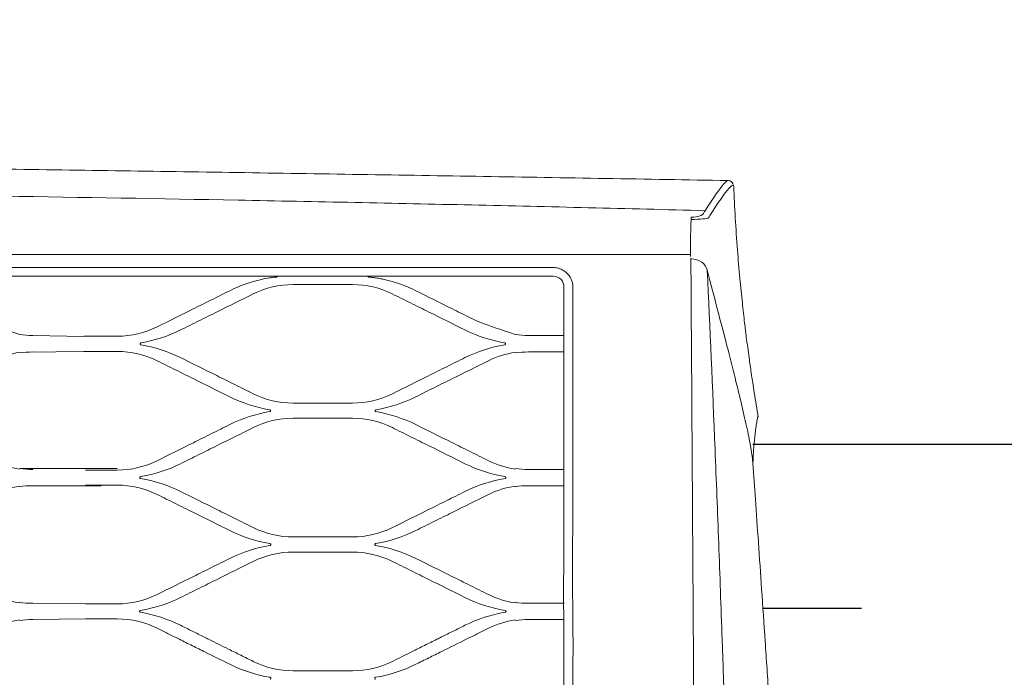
# Model space of a CAD drawing. Header units: millimetres. Extents: x -367720 to -162733, y 309172 to 337444.
# Tile 122 of 256: x -362659 to -362359, y 327127 to 327327. Entities that reach past the tile are written whole.
import ezdxf

# ---------------------------------------------------------------- set-up
doc = ezdxf.new("R2010")
doc.units = ezdxf.units.MM
doc.header["$LTSCALE"] = 10
doc.header["$MEASUREMENT"] = 0
doc.layers.get('0').update_dxf_attribs({"color": 255, "lineweight": 13})
doc.layers.add('LATS_CONTROL_LINE', color=2, linetype='Continuous')
doc.layers.add('LATS_PIPE_REFRIGERANT', color=3, linetype='Continuous')
doc.layers.add('LATS_EQ_IDU', color=7, linetype='Continuous', lineweight=0)
doc.layers.add('VZ1', color=6, linetype='Continuous', lineweight=18)
doc.styles.add('ROMANS', font='ROMANS.shx', dxfattribs={"height": 80})

# ---------------------------------------------------------------- blocks, each defined once
blk = doc.blocks.new('LATS_IDU_WALL_MOUNTED_SV')
at = {"color": 0}
for p, q in [((575.75, 258.29), (575.78, 258.29)), ((-564.37, 235.79), (564.37, 235.79)), ((564.37, 235.21), (564.37, 235.79)), ((522.6, 229.2), (-522.6, 228.8)), ((443.56, 226.64), (461.56, 226.64)), ((364.39, 211.12), (379.86, 210.87)), ((390.06, 210.92), (380.36, 210.92)), ((515.06, 211.12), (525.99, 211.12)), ((362.39, 206.03), (380.36, 206.29)), ((380.36, 206.29), (390.06, 206.29)), ((515.06, 206.11), (525.99, 206.11)), ((461.56, 190.56), (443.56, 190.56)), ((443.56, 185.95), (461.56, 185.95)), ((360.39, 170.68), (390.06, 170.68)), ((390.06, 170.2), (380.36, 170.2)), ((515.06, 170.38), (525.99, 170.38)), ((364.39, 165.43), (385.21, 165.43)), ((380.36, 165.61), (390.06, 165.61)), ((515.06, 165.43), (525.99, 165.43)), ((461.56, 149.84), (443.56, 149.84)), ((443.56, 145.26), (461.56, 145.26)), ((364.39, 129.66), (385.21, 129.48)), ((390.06, 129.48), (380.36, 129.48)), ((515.06, 129.66), (525.99, 129.66)), ((364.39, 124.74), (380.36, 124.91)), ((380.36, 124.91), (390.06, 124.91)), ((515.06, 124.74), (525.99, 124.74)), ((461.56, 109.13), (443.56, 109.13))]:
    blk.add_line(p, q, dxfattribs=at)
blk.add_ellipse((564.6, 245.64), major_axis=(0, 1.5), ratio=0.001219, start_param=0.273685, end_param=0.98339, dxfattribs=at)
for points, knots in [([(575.7, 258.28), (550.94, 258.7), (501.2, 259.53), (426.75, 260.72), (352.7, 261.82), (279.64, 262.8), (207.59, 263.67), (136.51, 264.37), (67.42, 264.83), (22.01, 264.93), (0, 264.94)], [0, 0, 0, 0, 0.129019, 0.259249, 0.387951, 0.514907, 0.640002, 0.763398, 0.885303, 1, 1, 1, 1]), ([(568.8, 249.09), (571.38, 253.17), (573.31, 255.91), (575.06, 257.89), (575.46, 258.23), (575.71, 258.28)], [0, 0, 0, 0, 0.691892, 0.691892, 1, 1, 1, 1]), ([(577.37, 257.11), (577.37, 257.11), (577.34, 257.26), (577.11, 257.69), (576.43, 258.2), (575.99, 258.26), (575.77, 258.25)], [0, 0, 0, 0, 0.006966, 0.361923, 0.701237, 1, 1, 1, 1]), ([(0, 256.29), (94.88, 256.29), (189.76, 255.7), (332, 253.93), (379.4, 253.19), (450.46, 251.85), (474.14, 251.37), (509.65, 250.57), (521.49, 250.3), (545.15, 249.72), (556.99, 249.44), (568.8, 249.09)], [0, 0, 0, 0, 0.5, 0.5, 0.75, 0.75, 0.875, 0.875, 0.9375, 0.9375, 1, 1, 1, 1]), ([(577.5, 256.47), (577.48, 256.71), (577.41, 256.83), (577.03, 256.84), (576.6, 256.5), (574.78, 254.45), (572.85, 251.71), (570.27, 247.67)], [0, 0, 0, 0, 0.16353, 0.16353, 0.442353, 0.442353, 1, 1, 1, 1]), ([(584.99, 186.27), (584.56, 188.76), (583.82, 193.27), (582.9, 199.3), (582.24, 203.88), (581.75, 207.52), (581.29, 211.03), (580.74, 215.56), (580.07, 221.46), (579.33, 228.86), (578.59, 237.5), (577.95, 246.82), (577.64, 253.26), (577.51, 256.42)], [0, 0, 0, 0, 0.10773, 0.194511, 0.26002, 0.304889, 0.351802, 0.4112, 0.498886, 0.604273, 0.726948, 0.866225, 1, 1, 1, 1]), ([(568.81, 249.08), (568.81, 249.08), (568.8, 249.07), (568.8, 249.07), (568.79, 249.07), (568.79, 249.07)], [0, 0, 0, 0, 0.614625, 0.614625, 1, 1, 1, 1]), ([(568.8, 249.09), (568.8, 249.08), (568.8, 249.08), (568.81, 249.08), (568.81, 249.08), (568.81, 249.08)], [0, 0, 0, 0, 0.381968, 0.381968, 1, 1, 1, 1]), ([(564.37, 237.62), (564.35, 239.03), (564.36, 240.43), (564.43, 243.26), (564.49, 244.68), (564.58, 246.22), (564.59, 246.34), (564.6, 246.47)], [0, 0, 0, 0, 0.472513, 0.472513, 0.95747, 0.95747, 1, 1, 1, 1]), ([(564.6, 247.08), (565.67, 247.08), (566.58, 247.28), (567.77, 247.73), (568.12, 247.99), (568.28, 248.26)], [0, 0, 0, 0, 0.5, 0.5, 1, 1, 1, 1]), ([(569.75, 246.85), (569.53, 246.75), (568.99, 246.66), (567.23, 246.5), (565.96, 246.45), (564.6, 246.47)], [0, 0, 0, 0, 0.5, 0.5, 1, 1, 1, 1]), ([(564.37, 235.79), (564.36, 236.05), (564.36, 236.32), (564.36, 236.93), (564.36, 237.28), (564.37, 237.62)], [0, 0, 0, 0, 0.431737, 0.431737, 1, 1, 1, 1]), ([(569.43, 231), (569.19, 231.89), (568.72, 232.77), (566.95, 234.06), (565.72, 234.4), (564.49, 234.43)], [0, 0, 0, 0, 0.5, 0.5, 1, 1, 1, 1]), ([(564.49, 234.43), (564.6, 217.26), (564.77, 189.89), (564.99, 156.17), (565.12, 136.41), (565.19, 125.6), (565.23, 119.75), (565.23, 118.92)], [0, 0, 0, 0, 0.486926, 0.733246, 0.856406, 0.979567, 1, 1, 1, 1]), ([(522.01, 231.8), (509.61, 231.8), (497.22, 231.8), (460.04, 231.8), (435.26, 231.8), (385.68, 231.8), (360.9, 231.8), (236.97, 231.8), (137.82, 231.8), (-10.9, 231.8), (-60.47, 231.8), (-178.27, 231.8), (-246.5, 231.8), (-348.85, 231.8), (-382.96, 231.8), (-425.61, 231.8), (-434.13, 231.8), (-444.8, 231.8), (-446.93, 231.8), (-453.32, 231.8), (-457.59, 231.8), (-463.98, 231.8), (-466.12, 231.8), (-470.38, 231.8), (-472.51, 231.8), (-483.17, 231.8), (-491.7, 231.8), (-503.43, 231.8), (-506.63, 231.8), (-510.5, 231.8), (-511.17, 231.8), (-511.84, 231.8)], [0, 0, 0, 0, 0.035962, 0.035962, 0.107886, 0.107886, 0.17981, 0.17981, 0.467507, 0.467507, 0.611355, 0.611355, 0.809344, 0.809344, 0.908338, 0.908338, 0.933087, 0.933087, 0.939274, 0.939274, 0.951648, 0.951648, 0.957835, 0.957835, 0.964022, 0.964022, 0.988771, 0.988771, 0.998052, 0.998052, 1, 1, 1, 1]), ([(522.6, 231.8), (522.88, 231.79), (523.44, 231.77), (524.26, 231.58), (525.17, 231.24), (526.13, 230.71), (526.7, 230.17), (526.99, 229.89)], [0, 0, 0, 0, 0.16404, 0.329399, 0.500384, 0.74757, 1, 1, 1, 1]), ([(583.35, 172.1), (583.26, 173.37), (583.04, 174.99), (582.42, 178.63), (582.04, 180.55), (581.12, 184.87), (580.58, 187.26), (578.75, 195.05), (577.23, 201.11), (573.65, 214.95), (571.63, 222.64), (569.43, 231)], [0, 0, 0, 0, 0.165421, 0.165421, 0.304517, 0.304517, 0.443614, 0.443614, 0.721807, 0.721807, 1, 1, 1, 1]), ([(578.06, 3.46), (577.76, 12.21), (577.3, 25.91), (576.69, 44.57), (576.18, 59.43), (575.59, 74.28), (575.03, 89.13), (574.59, 101.47), (574.25, 111.31), (573.9, 121.12), (573.47, 133.33), (572.77, 152.72), (571.48, 186.01), (570.27, 213.46), (569.43, 231)], [0, 0, 0, 0, 0.112351, 0.175925, 0.2395, 0.303075, 0.366649, 0.430224, 0.462011, 0.493799, 0.557373, 0.620948, 0.748097, 1, 1, 1, 1]), ([(438.83, 228.94), (438.69, 228.94), (438.45, 228.92), (438.04, 228.87), (437.83, 228.85), (437.21, 228.78), (436.8, 228.72), (435.56, 228.53), (434.73, 228.38), (433.92, 228.19)], [0, 0, 0, 0, 0.125, 0.125, 0.25, 0.25, 0.5, 0.5, 1, 1, 1, 1]), ([(471.2, 228.19), (470.88, 228.27), (470.55, 228.34), (469.68, 228.51), (469.13, 228.6), (468.23, 228.73), (467.88, 228.78), (467.32, 228.85), (467.11, 228.87), (466.8, 228.9), (466.68, 228.91), (466.51, 228.93), (466.45, 228.93), (466.37, 228.94), (466.34, 228.94), (466.3, 228.94), (466.29, 228.94), (466.29, 228.94)], [0, 0, 0, 0, 0.198955, 0.198955, 0.529542, 0.529542, 0.742902, 0.742902, 0.867242, 0.867242, 0.936308, 0.936308, 0.973666, 0.973666, 0.993582, 0.993582, 1, 1, 1, 1]), ([(525.88, 225.88), (525.9, 226.69), (525.61, 227.5), (524.44, 228.77), (523.53, 229.21), (522.6, 229.2)], [0, 0, 0, 0, 0.5, 0.5, 1, 1, 1, 1]), ([(526.99, 229.89), (527.24, 229.6), (527.73, 229.02), (528.23, 228.02), (528.55, 226.94), (528.58, 226.18), (528.6, 225.8)], [0, 0, 0, 0, 0.247212, 0.491151, 0.739616, 1, 1, 1, 1]), ([(360.39, 211.42), (350.39, 214.7), (348.53, 215.62), (344.82, 217.46), (342.97, 218.39), (337.46, 221.13), (333.81, 222.94), (330.17, 224.75)], [0, 0, 0, 0, 0.251815, 0.251815, 0.50363, 0.50363, 1, 1, 1, 1]), ([(424.28, 224.75), (422.43, 223.83), (420.58, 222.91), (416.88, 221.07), (415.03, 220.15), (409.52, 217.41), (405.86, 215.59), (402.2, 213.77)], [0, 0, 0, 0, 0.251815, 0.251815, 0.50363, 0.50363, 1, 1, 1, 1]), ([(511.06, 211.42), (501.06, 214.7), (499.2, 215.62), (495.49, 217.46), (493.63, 218.39), (488.13, 221.13), (484.48, 222.94), (480.84, 224.75)], [0, 0, 0, 0, 0.251815, 0.251815, 0.50363, 0.50363, 1, 1, 1, 1]), ([(525.81, 119.04), (525.77, 137.74), (525.83, 156.18), (525.87, 191.93), (525.89, 209.28), (525.88, 225.8)], [0, 0, 0, 0, 0.5, 0.5, 1, 1, 1, 1]), ([(409.33, 212.82), (411.19, 213.74), (413.05, 214.66), (416.76, 216.51), (418.62, 217.43), (424.13, 220.16), (427.77, 221.98), (431.42, 223.79)], [0, 0, 0, 0, 0.251892, 0.251892, 0.503784, 0.503784, 1, 1, 1, 1]), ([(473.7, 223.79), (475.55, 222.87), (477.4, 221.95), (481.1, 220.11), (482.96, 219.19), (488.46, 216.45), (492.12, 214.64), (495.78, 212.82)], [0, 0, 0, 0, 0.251892, 0.251892, 0.503784, 0.503784, 1, 1, 1, 1]), ([(380.36, 210.92), (380.31, 210.92), (380.26, 210.92), (380.16, 210.91), (380.12, 210.91), (380.04, 210.91), (380, 210.9), (379.94, 210.89), (379.91, 210.89), (379.87, 210.88), (379.86, 210.87), (379.86, 210.87)], [0, 0, 0, 0, 0.176741, 0.176741, 0.352787, 0.352787, 0.538624, 0.538624, 0.750507, 0.750507, 1, 1, 1, 1]), ([(397.2, 208.32), (397.17, 208.33), (397.14, 208.34), (397.09, 208.36), (397.07, 208.38), (397.03, 208.42), (397.01, 208.44), (397, 208.49), (396.99, 208.51), (396.99, 208.56), (396.99, 208.59), (397, 208.65), (397.02, 208.68), (397.05, 208.74), (397.08, 208.77), (397.15, 208.83), (397.19, 208.86), (397.27, 208.9), (397.31, 208.91), (397.34, 208.91)], [0, 0, 0, 0, 0.094728, 0.094728, 0.190135, 0.190135, 0.278067, 0.278067, 0.36478, 0.36478, 0.461281, 0.461281, 0.576239, 0.576239, 0.715795, 0.715795, 0.878788, 0.878788, 1, 1, 1, 1]), ([(507.77, 208.91), (507.82, 208.9), (507.87, 208.89), (507.96, 208.84), (507.99, 208.81), (508.06, 208.74), (508.09, 208.7), (508.12, 208.63), (508.13, 208.59), (508.13, 208.53), (508.12, 208.5), (508.11, 208.45), (508.09, 208.42), (508.05, 208.38), (508.03, 208.37), (507.99, 208.34), (507.96, 208.33), (507.93, 208.32), (507.92, 208.32), (507.92, 208.32)], [0, 0, 0, 0, 0.163856, 0.163856, 0.318064, 0.318064, 0.488871, 0.488871, 0.608868, 0.608868, 0.707675, 0.707675, 0.807304, 0.807304, 0.895012, 0.895012, 0.981644, 0.981644, 1, 1, 1, 1]), ([(379.86, 206.34), (379.86, 206.34), (379.87, 206.33), (379.91, 206.32), (379.94, 206.31), (380.02, 206.31), (380.07, 206.3), (380.17, 206.3), (380.22, 206.3), (380.31, 206.29), (380.33, 206.29), (380.36, 206.29)], [0, 0, 0, 0, 0.233302, 0.233302, 0.46706, 0.46706, 0.692986, 0.692986, 0.904432, 0.904432, 1, 1, 1, 1]), ([(431.41, 193.41), (429.55, 194.33), (427.7, 195.25), (423.99, 197.1), (422.14, 198.02), (416.63, 200.76), (412.98, 202.57), (409.33, 204.39)], [0, 0, 0, 0, 0.251536, 0.251536, 0.503072, 0.503072, 1, 1, 1, 1]), ([(495.78, 204.39), (493.94, 203.47), (492.09, 202.55), (488.39, 200.71), (486.54, 199.79), (481.03, 197.05), (477.37, 195.23), (473.71, 193.41)], [0, 0, 0, 0, 0.251536, 0.251536, 0.503072, 0.503072, 1, 1, 1, 1]), ([(402.2, 203.44), (404.05, 202.53), (405.9, 201.61), (409.6, 199.77), (411.45, 198.85), (416.96, 196.11), (420.62, 194.29), (424.29, 192.47)], [0, 0, 0, 0, 0.251588, 0.251588, 0.503177, 0.503177, 1, 1, 1, 1]), ([(480.83, 192.47), (482.68, 193.4), (484.54, 194.32), (488.25, 196.16), (490.1, 197.08), (495.61, 199.82), (499.26, 201.63), (502.91, 203.44)], [0, 0, 0, 0, 0.251588, 0.251588, 0.503177, 0.503177, 1, 1, 1, 1]), ([(436.34, 188.56), (436.39, 188.55), (436.43, 188.53), (436.52, 188.48), (436.56, 188.46), (436.62, 188.39), (436.64, 188.35), (436.67, 188.27), (436.68, 188.24), (436.68, 188.17), (436.67, 188.14), (436.65, 188.08), (436.63, 188.06), (436.59, 188.02), (436.57, 188.01), (436.51, 187.98), (436.49, 187.97), (436.46, 187.97)], [0, 0, 0, 0, 0.167117, 0.167117, 0.32198, 0.32198, 0.485137, 0.485137, 0.599061, 0.599061, 0.714178, 0.714178, 0.812369, 0.812369, 0.902245, 0.902245, 1, 1, 1, 1]), ([(468.66, 187.97), (468.63, 187.97), (468.6, 187.98), (468.54, 188.01), (468.52, 188.03), (468.48, 188.07), (468.46, 188.1), (468.44, 188.15), (468.44, 188.17), (468.44, 188.22), (468.44, 188.25), (468.46, 188.31), (468.47, 188.34), (468.51, 188.4), (468.53, 188.43), (468.6, 188.49), (468.64, 188.51), (468.71, 188.54), (468.75, 188.55), (468.78, 188.56)], [0, 0, 0, 0, 0.102723, 0.102723, 0.206233, 0.206233, 0.300391, 0.300391, 0.39067, 0.39067, 0.488023, 0.488023, 0.600789, 0.600789, 0.734689, 0.734689, 0.889492, 0.889492, 1, 1, 1, 1]), ([(424.29, 184.03), (422.44, 183.11), (420.59, 182.19), (416.9, 180.35), (415.05, 179.43), (409.54, 176.69), (405.88, 174.87), (402.21, 173.05)], [0, 0, 0, 0, 0.251275, 0.251275, 0.502551, 0.502551, 1, 1, 1, 1]), ([(409.33, 172.13), (411.18, 173.05), (413.03, 173.97), (416.73, 175.81), (418.58, 176.73), (424.09, 179.47), (427.75, 181.28), (431.41, 183.1)], [0, 0, 0, 0, 0.251311, 0.251311, 0.502622, 0.502622, 1, 1, 1, 1]), ([(473.71, 183.1), (475.56, 182.18), (477.4, 181.26), (481.1, 179.43), (482.95, 178.51), (488.46, 175.77), (492.12, 173.95), (495.79, 172.13)], [0, 0, 0, 0, 0.251311, 0.251311, 0.502622, 0.502622, 1, 1, 1, 1]), ([(502.91, 173.05), (501.05, 173.97), (499.2, 174.89), (495.5, 176.73), (493.65, 177.65), (488.14, 180.39), (484.48, 182.21), (480.83, 184.03)], [0, 0, 0, 0, 0.251275, 0.251275, 0.50255, 0.50255, 1, 1, 1, 1]), ([(595, 0), (594.5, 7.38), (593.53, 21.86), (592.1, 43.08), (590.74, 63.33), (589.46, 82.6), (588.23, 100.76), (587.09, 117.73), (586.03, 133.43), (585.04, 147.82), (584.16, 160.59), (583.6, 168.57), (583.34, 172.19)], [0, 0, 0, 0, 0.128318, 0.251968, 0.370447, 0.482934, 0.588891, 0.687557, 0.778576, 0.861827, 0.937379, 1, 1, 1, 1]), ([(397.13, 167.61), (397.1, 167.62), (397.07, 167.63), (397.01, 167.66), (396.98, 167.68), (396.94, 167.73), (396.92, 167.75), (396.9, 167.8), (396.9, 167.83), (396.9, 167.89), (396.9, 167.91), (396.92, 167.97), (396.93, 168), (396.97, 168.06), (397, 168.09), (397.06, 168.14), (397.1, 168.16), (397.17, 168.19), (397.2, 168.2), (397.23, 168.2)], [0, 0, 0, 0, 0.110412, 0.110412, 0.221698, 0.221698, 0.321855, 0.321855, 0.415537, 0.415537, 0.513604, 0.513604, 0.624291, 0.624291, 0.7532, 0.7532, 0.901051, 0.901051, 1, 1, 1, 1]), ([(507.89, 168.2), (507.94, 168.2), (507.99, 168.18), (508.07, 168.13), (508.11, 168.1), (508.17, 168.03), (508.19, 167.99), (508.21, 167.92), (508.22, 167.89), (508.22, 167.82), (508.21, 167.79), (508.18, 167.74), (508.17, 167.71), (508.13, 167.67), (508.1, 167.66), (508.05, 167.63), (508.02, 167.62), (507.98, 167.61)], [0, 0, 0, 0, 0.169809, 0.169809, 0.324297, 0.324297, 0.479853, 0.479853, 0.589267, 0.589267, 0.699536, 0.699536, 0.797135, 0.797135, 0.890643, 0.890643, 1, 1, 1, 1]), ([(528.6, 170.14), (528.6, 168), (528.59, 164.03), (528.57, 158.49), (528.55, 152.98), (528.52, 147.22), (528.47, 140.89), (528.46, 134.53), (528.55, 130.27), (528.6, 128.14)], [0, 0, 0, 0, 0.155063, 0.288403, 0.400018, 0.55008, 0.700144, 0.850061, 1, 1, 1, 1]), ([(402.21, 162.75), (404.06, 161.84), (405.9, 160.92), (409.6, 159.08), (411.44, 158.17), (416.96, 155.43), (420.62, 153.61), (424.29, 151.78)], [0, 0, 0, 0, 0.251053, 0.251053, 0.502107, 0.502107, 1, 1, 1, 1]), ([(431.4, 152.69), (429.55, 153.61), (427.7, 154.53), (424.01, 156.37), (422.16, 157.29), (416.65, 160.03), (412.99, 161.85), (409.32, 163.67)], [0, 0, 0, 0, 0.25103, 0.25103, 0.502059, 0.502059, 1, 1, 1, 1]), ([(495.79, 163.67), (493.95, 162.75), (492.1, 161.83), (488.41, 160), (486.56, 159.08), (481.05, 156.34), (477.38, 154.52), (473.71, 152.69)], [0, 0, 0, 0, 0.25103, 0.25103, 0.502059, 0.502059, 1, 1, 1, 1]), ([(480.82, 151.78), (482.67, 152.7), (484.52, 153.62), (488.22, 155.46), (490.07, 156.38), (495.58, 159.12), (499.24, 160.93), (502.9, 162.75)], [0, 0, 0, 0, 0.251053, 0.251053, 0.502107, 0.502107, 1, 1, 1, 1]), ([(436.43, 147.85), (436.48, 147.84), (436.53, 147.82), (436.61, 147.77), (436.65, 147.74), (436.7, 147.68), (436.72, 147.64), (436.74, 147.57), (436.75, 147.54), (436.74, 147.47), (436.74, 147.44), (436.71, 147.39), (436.69, 147.36), (436.65, 147.32), (436.63, 147.31), (436.58, 147.28), (436.55, 147.27), (436.51, 147.26), (436.51, 147.26), (436.5, 147.26)], [0, 0, 0, 0, 0.172025, 0.172025, 0.325192, 0.325192, 0.473261, 0.473261, 0.579384, 0.579384, 0.686087, 0.686087, 0.783854, 0.783854, 0.881124, 0.881124, 0.986662, 0.986662, 1, 1, 1, 1]), ([(468.61, 147.26), (468.58, 147.27), (468.54, 147.28), (468.48, 147.31), (468.45, 147.33), (468.41, 147.38), (468.39, 147.41), (468.37, 147.46), (468.37, 147.49), (468.37, 147.55), (468.37, 147.58), (468.39, 147.63), (468.41, 147.66), (468.45, 147.72), (468.47, 147.75), (468.53, 147.79), (468.57, 147.81), (468.64, 147.84), (468.66, 147.85), (468.69, 147.85)], [0, 0, 0, 0, 0.11771, 0.11771, 0.236356, 0.236356, 0.342358, 0.342358, 0.439374, 0.439374, 0.538077, 0.538077, 0.646779, 0.646779, 0.77119, 0.77119, 0.912964, 0.912964, 1, 1, 1, 1]), ([(424.29, 143.31), (422.45, 142.4), (420.6, 141.48), (416.91, 139.64), (415.07, 138.73), (409.56, 135.99), (405.89, 134.16), (402.21, 132.34)], [0, 0, 0, 0, 0.250795, 0.250795, 0.50159, 0.50159, 1, 1, 1, 1]), ([(409.32, 131.43), (411.17, 132.35), (413.02, 133.27), (416.71, 135.11), (418.56, 136.02), (424.07, 138.76), (427.74, 140.59), (431.4, 142.41)], [0, 0, 0, 0, 0.25081, 0.25081, 0.50162, 0.50162, 1, 1, 1, 1]), ([(473.71, 142.41), (475.56, 141.49), (477.4, 140.57), (481.09, 138.74), (482.94, 137.82), (488.45, 135.08), (492.12, 133.26), (495.79, 131.43)], [0, 0, 0, 0, 0.25081, 0.25081, 0.50162, 0.50162, 1, 1, 1, 1]), ([(502.9, 132.34), (501.05, 133.25), (499.21, 134.17), (495.51, 136.01), (493.67, 136.93), (488.15, 139.67), (484.49, 141.49), (480.82, 143.31)], [0, 0, 0, 0, 0.250795, 0.250795, 0.50159, 0.50159, 1, 1, 1, 1]), ([(397.1, 126.91), (397.06, 126.91), (397.03, 126.92), (396.96, 126.96), (396.93, 126.98), (396.89, 127.03), (396.87, 127.06), (396.85, 127.12), (396.85, 127.15), (396.85, 127.21), (396.85, 127.24), (396.87, 127.3), (396.89, 127.32), (396.93, 127.38), (396.95, 127.4), (397.01, 127.45), (397.05, 127.47), (397.11, 127.49), (397.13, 127.49), (397.15, 127.5)], [0, 0, 0, 0, 0.124544, 0.124544, 0.250053, 0.250053, 0.361819, 0.361819, 0.462207, 0.462207, 0.561539, 0.561539, 0.668349, 0.668349, 0.788627, 0.788627, 0.924939, 0.924939, 1, 1, 1, 1]), ([(507.96, 127.5), (508.01, 127.49), (508.06, 127.47), (508.14, 127.42), (508.18, 127.39), (508.23, 127.32), (508.25, 127.28), (508.27, 127.21), (508.27, 127.18), (508.26, 127.11), (508.25, 127.08), (508.22, 127.03), (508.2, 127.01), (508.16, 126.97), (508.14, 126.95), (508.08, 126.92), (508.05, 126.91), (508.02, 126.91)], [0, 0, 0, 0, 0.173677, 0.173677, 0.324505, 0.324505, 0.465131, 0.465131, 0.585674, 0.585674, 0.689719, 0.689719, 0.788048, 0.788048, 0.890386, 0.890386, 1, 1, 1, 1]), ([(528.6, 128.14), (528.6, 126), (528.61, 122.93), (528.63, 119.85), (528.64, 118.92)], [0, 0, 0, 0, 0.698574, 1, 1, 1, 1]), ([(416.43, 119.42), (415.84, 119.72), (415.24, 120.01), (414.06, 120.6), (413.46, 120.9), (411.69, 121.78), (410.5, 122.37), (409.32, 122.96)], [0, 0, 0, 0, 0.25026, 0.25026, 0.50052, 0.50052, 1, 1, 1, 1]), ([(495.79, 122.96), (495.2, 122.66), (494.61, 122.37), (493.42, 121.78), (492.83, 121.48), (491.05, 120.6), (489.87, 120.01), (488.69, 119.42)], [0, 0, 0, 0, 0.25026, 0.25026, 0.50052, 0.50052, 1, 1, 1, 1]), ([(402.22, 122.06), (402.74, 121.8), (403.27, 121.53), (404.32, 121.01), (404.85, 120.75), (406.43, 119.96), (407.48, 119.44), (408.54, 118.92)], [0, 0, 0, 0, 0.250254, 0.250254, 0.500509, 0.500509, 1, 1, 1, 1]), ([(496.58, 118.92), (497.11, 119.18), (497.63, 119.44), (498.69, 119.96), (499.21, 120.23), (500.79, 121.01), (501.85, 121.53), (502.9, 122.06)], [0, 0, 0, 0, 0.250254, 0.250254, 0.500509, 0.500509, 1, 1, 1, 1]), ([(408.97, 118.7), (410.28, 118.05), (411.6, 117.39), (414.23, 116.09), (415.54, 115.43), (419.34, 113.55), (421.82, 112.32), (424.3, 111.09)], [0, 0, 0, 0, 0.257386, 0.257386, 0.514773, 0.514773, 1, 1, 1, 1]), ([(431.4, 111.98), (430.15, 112.6), (428.9, 113.22), (426.4, 114.47), (425.15, 115.09), (421.9, 116.71), (419.89, 117.7), (417.88, 118.7)], [0, 0, 0, 0, 0.277199, 0.277199, 0.554398, 0.554398, 1, 1, 1, 1]), ([(487.23, 118.7), (485.98, 118.08), (484.74, 117.46), (482.24, 116.22), (480.99, 115.6), (477.73, 113.98), (475.72, 112.98), (473.72, 111.98)], [0, 0, 0, 0, 0.277199, 0.277199, 0.554398, 0.554398, 1, 1, 1, 1]), ([(480.82, 111.09), (482.14, 111.74), (483.45, 112.39), (486.08, 113.7), (487.4, 114.35), (491.19, 116.24), (493.67, 117.47), (496.15, 118.7)], [0, 0, 0, 0, 0.257386, 0.257386, 0.514773, 0.514773, 1, 1, 1, 1]), ([(525.86, 55), (525.79, 65.72), (525.83, 76.42), (525.81, 97.78), (525.83, 108.44), (525.81, 119.04)], [0, 0, 0, 0, 0.5, 0.5, 1, 1, 1, 1]), ([(528.64, 118.92), (528.64, 117.79), (528.65, 114.7), (528.62, 111.61), (528.6, 109.64)], [0, 0, 0, 0, 0.366145, 1, 1, 1, 1]), ([(565.23, 118.92), (565.24, 117.25), (565.27, 113.06), (565.33, 103.83), (565.41, 91.22), (565.51, 76.04), (565.59, 63.96), (565.63, 56.95), (565.65, 55)], [0, 0, 0, 0, 0.079209, 0.197752, 0.434839, 0.671927, 0.909014, 1, 1, 1, 1]), ([(528.6, 109.64), (528.58, 106.25), (528.54, 97.96), (528.58, 89.64), (528.6, 84.72)], [0, 0, 0, 0, 0.408948, 1, 1, 1, 1]), ([(436.48, 107.14), (436.53, 107.13), (436.58, 107.12), (436.66, 107.07), (436.7, 107.04), (436.74, 106.97), (436.76, 106.93), (436.78, 106.86), (436.78, 106.83), (436.77, 106.76), (436.76, 106.74), (436.74, 106.68), (436.72, 106.66), (436.67, 106.62), (436.65, 106.6), (436.59, 106.57), (436.55, 106.56), (436.52, 106.55)], [0, 0, 0, 0, 0.174766, 0.174766, 0.323012, 0.323012, 0.457614, 0.457614, 0.573123, 0.573123, 0.675633, 0.675633, 0.775455, 0.775455, 0.88119, 0.88119, 1, 1, 1, 1]), ([(468.6, 106.55), (468.56, 106.56), (468.52, 106.57), (468.45, 106.61), (468.42, 106.63), (468.38, 106.69), (468.36, 106.72), (468.34, 106.78), (468.34, 106.81), (468.34, 106.87), (468.34, 106.9), (468.36, 106.95), (468.38, 106.98), (468.42, 107.03), (468.44, 107.06), (468.5, 107.1), (468.54, 107.12), (468.59, 107.14), (468.61, 107.14), (468.63, 107.14)], [0, 0, 0, 0, 0.129801, 0.129801, 0.26056, 0.26056, 0.377087, 0.377087, 0.48039, 0.48039, 0.580312, 0.580312, 0.685639, 0.685639, 0.802697, 0.802697, 0.934791, 0.934791, 1, 1, 1, 1])]:
    blk.add_open_spline(points, degree=3, knots=knots, dxfattribs=at)
for points, degree in [([(568.28, 248.26), (568.45, 248.53), (568.61, 248.79), (568.79, 249.07)], 3), ([(570.27, 247.67), (570.1, 247.39), (569.93, 247.13), (569.75, 246.85)], 3), ([(564.48, 234.66), (564.49, 234.65), (564.49, 234.58), (564.49, 234.43)], 3), ([(522.01, 231.8), (522.21, 231.8), (522.4, 231.8), (522.6, 231.8)], 3), ([(433.92, 228.19), (430.54, 227.42), (427.32, 226.26), (424.28, 224.75)], 3), ([(480.84, 224.75), (477.8, 226.26), (474.55, 227.43), (471.2, 228.19)], 3), ([(431.42, 223.79), (435.11, 225.62), (439.3, 226.64), (443.56, 226.64)], 3), ([(461.56, 226.64), (465.81, 226.64), (470, 225.62), (473.7, 223.79)], 3), ([(528.6, 225.8), (528.6, 216.85), (528.6, 207.66), (528.6, 198.26)], 3), ([(402.2, 213.77), (398.5, 211.93), (394.3, 210.92), (390.06, 210.92)], 3), ([(397.34, 208.91), (401.54, 209.63), (405.59, 210.96), (409.33, 212.82)], 3), ([(495.78, 212.82), (499.52, 210.96), (503.58, 209.63), (507.77, 208.91)], 3), ([(364.39, 211.12), (363.05, 211.12), (361.71, 211.22), (360.39, 211.42)], 3), ([(515.06, 211.12), (513.72, 211.12), (512.38, 211.22), (511.06, 211.42)], 3), ([(409.33, 204.39), (405.54, 206.27), (401.43, 207.61), (397.2, 208.32)], 3), ([(507.92, 208.32), (503.68, 207.61), (499.57, 206.27), (495.78, 204.39)], 3), ([(352.24, 203.44), (354.78, 204.71), (357.53, 205.58), (360.39, 206)], 3), ([(360.39, 205.81), (361.71, 206.01), (363.04, 206.11), (364.39, 206.11)], 3), ([(390.06, 206.29), (394.3, 206.29), (398.49, 205.29), (402.2, 203.44)], 3), ([(502.91, 203.44), (505.45, 204.71), (508.2, 205.58), (511.06, 206)], 3), ([(511.06, 205.81), (512.38, 206.01), (513.71, 206.11), (515.06, 206.11)], 3), ([(528.6, 198.26), (528.6, 197.02), (528.6, 195.78), (528.6, 194.54)], 3), ([(424.29, 192.47), (428.06, 190.6), (432.13, 189.27), (436.34, 188.56)], 3), ([(443.56, 190.56), (439.32, 190.56), (435.13, 191.56), (431.41, 193.41)], 3), ([(473.71, 193.41), (469.98, 191.56), (465.79, 190.56), (461.56, 190.56)], 3), ([(468.78, 188.56), (472.99, 189.27), (477.05, 190.6), (480.83, 192.47)], 3), ([(528.6, 194.54), (528.6, 186.54), (528.6, 178.39), (528.6, 170.14)], 3), ([(436.46, 187.97), (432.21, 187.26), (428.1, 185.93), (424.29, 184.03)], 3), ([(431.41, 183.1), (435.14, 184.96), (439.33, 185.95), (443.56, 185.95)], 3), ([(461.56, 185.95), (465.79, 185.95), (469.97, 184.96), (473.71, 183.1)], 3), ([(480.83, 184.03), (477.02, 185.92), (472.9, 187.26), (468.66, 187.97)], 3), ([(583.36, 172.06), (583.48, 178.84), (584.78, 186.34)], 2), ([(360.39, 170.49), (357.54, 170.91), (354.79, 171.78), (352.24, 173.05)], 3), ([(364.39, 170.38), (363.05, 170.38), (361.71, 170.48), (360.39, 170.68)], 3), ([(402.21, 173.05), (398.47, 171.19), (394.28, 170.2), (390.06, 170.2)], 3), ([(397.23, 168.2), (401.45, 168.91), (405.53, 170.24), (409.33, 172.13)], 3), ([(495.79, 172.13), (499.59, 170.24), (503.67, 168.91), (507.89, 168.2)], 3), ([(511.06, 170.49), (508.21, 170.91), (505.46, 171.78), (502.91, 173.05)], 3), ([(515.06, 170.38), (513.72, 170.38), (512.38, 170.48), (511.06, 170.68)], 3), ([(352.24, 162.75), (354.79, 164.02), (357.54, 164.89), (360.39, 165.31)], 3), ([(360.39, 165.13), (361.71, 165.33), (363.05, 165.43), (364.39, 165.43)], 3), ([(390.06, 165.61), (394.28, 165.61), (398.46, 164.62), (402.21, 162.75)], 3), ([(409.32, 163.67), (405.5, 165.57), (401.37, 166.91), (397.13, 167.61)], 3), ([(507.98, 167.61), (503.74, 166.91), (499.62, 165.57), (495.79, 163.67)], 3), ([(502.9, 162.75), (505.46, 164.02), (508.21, 164.89), (511.06, 165.31)], 3), ([(511.06, 165.13), (512.38, 165.33), (513.71, 165.43), (515.06, 165.43)], 3), ([(443.56, 149.84), (439.34, 149.84), (435.16, 150.83), (431.4, 152.69)], 3), ([(473.71, 152.69), (469.96, 150.83), (465.78, 149.84), (461.56, 149.84)], 3), ([(424.29, 151.78), (428.11, 149.88), (432.21, 148.55), (436.43, 147.85)], 3), ([(468.69, 147.85), (472.91, 148.55), (477, 149.88), (480.82, 151.78)], 3), ([(436.5, 147.26), (432.25, 146.56), (428.14, 145.22), (424.29, 143.31)], 3), ([(480.82, 143.31), (476.98, 145.22), (472.85, 146.56), (468.61, 147.26)], 3), ([(431.4, 142.41), (435.16, 144.27), (439.34, 145.26), (443.56, 145.26)], 3), ([(461.56, 145.26), (465.78, 145.26), (469.96, 144.27), (473.71, 142.41)], 3), ([(360.39, 129.77), (357.55, 130.19), (354.8, 131.06), (352.23, 132.34)], 3), ([(402.21, 132.34), (398.45, 130.47), (394.27, 129.48), (390.06, 129.48)], 3), ([(511.06, 129.77), (508.22, 130.19), (505.46, 131.06), (502.9, 132.34)], 3), ([(364.39, 129.66), (363.05, 129.66), (361.71, 129.76), (360.39, 129.96)], 3), ([(397.15, 127.5), (401.38, 128.2), (405.49, 129.53), (409.32, 131.43)], 3), ([(495.79, 131.43), (499.63, 129.53), (503.73, 128.2), (507.96, 127.5)], 3), ([(515.06, 129.66), (513.72, 129.66), (512.38, 129.76), (511.06, 129.96)], 3), ([(409.32, 122.96), (405.47, 124.87), (401.34, 126.21), (397.1, 126.91)], 3), ([(508.02, 126.91), (503.78, 126.21), (499.64, 124.87), (495.79, 122.96)], 3), ([(352.23, 122.06), (354.8, 123.33), (357.55, 124.2), (360.39, 124.62)], 3), ([(360.39, 124.44), (361.71, 124.64), (363.05, 124.74), (364.39, 124.74)], 3), ([(390.06, 124.91), (394.27, 124.91), (398.45, 123.93), (402.22, 122.06)], 3), ([(502.9, 122.06), (505.47, 123.33), (508.22, 124.2), (511.06, 124.62)], 3), ([(511.06, 124.44), (512.38, 124.64), (513.71, 124.74), (515.06, 124.74)], 3), ([(408.54, 118.92), (408.68, 118.84), (408.83, 118.77), (408.97, 118.7)], 3), ([(417.88, 118.7), (417.4, 118.94), (416.91, 119.18), (416.43, 119.42)], 3), ([(488.69, 119.42), (488.2, 119.18), (487.72, 118.94), (487.23, 118.7)], 3), ([(496.15, 118.7), (496.29, 118.77), (496.43, 118.84), (496.58, 118.92)], 3), ([(424.3, 111.09), (428.14, 109.18), (432.25, 107.84), (436.48, 107.14)], 3), ([(443.56, 109.13), (439.34, 109.13), (435.17, 110.11), (431.4, 111.98)], 3), ([(473.72, 111.98), (469.95, 110.11), (465.77, 109.13), (461.56, 109.13)], 3), ([(468.63, 107.14), (472.87, 107.84), (476.98, 109.18), (480.82, 111.09)], 3)]:
    blk.add_open_spline(points, degree=degree, dxfattribs=at)
at = {"layer": 'LATS_CONTROL_LINE'}
blk.add_line((586.38, 128.19), (616.38, 128.19), dxfattribs=at)
at = {"layer": 'LATS_PIPE_REFRIGERANT'}
blk.add_line((633.71, 177.97), (583.27, 177.97), dxfattribs=at)
blk = doc.blocks.new('A$C44164CF6')
at = {"layer": 'LATS_PIPE_REFRIGERANT', "ltscale": 5}
blk.add_lwpolyline([(-6283.63, 9952.58), (-6362.58, 9952.58, 0.414214), (-6462.58, 9852.58), (-6462.58, 8377.97, -0.414214), (-6562.58, 8277.97), (-7602.54, 8277.97)], format="xyb", dxfattribs=at)
at = {"layer": 'LATS_EQ_IDU', "color": 0, "ltscale": 5}
blk.add_blockref('LATS_IDU_WALL_MOUNTED_SV', (-8236.25, 8100), dxfattribs=at)
at = {"layer": 'VZ1', "extrusion": (0, -1, -1.22461e-16), "style": 'ROMANS', "width": 0.8, "flags": 1}
for tag, p in [('MATERIAL', (-2269.09, 3112.52, -14812.16)), ('PRIRUBA', (-2269.09, 3112.52, -14812.16)), ('PRUTOK', (-2269.09, 3112.52, -14812.16)), ('PLOCHA', (-2269.09, 3112.52, -14812.16)), ('OBVOD', (-2269.09, 3112.52, -14812.16)), ('NAZEV', (-2269.09, 3112.52, -14812.16)), ('KOTA', (-2269.09, 3112.52, -14812.16)), ('USEK', (-2269.09, 3112.52, -14812.16)), ('TVAR', (-2269.09, 3112.52, -14812.16)), ('POS', (-2269.09, 3112.52, -14812.16)), ('NB2', (-2269.09, 3112.52, -14812.16)), ('NB1', (-2269.09, 3112.52, -14812.16)), ('DB', (-2269.09, 3112.52, -14812.16)), ('DA', (-2269.09, 3112.52, -14812.16)), ('B2', (-2269.09, 3112.52, -14812.16)), ('B1', (-2269.09, 3112.52, -14812.16)), ('A2', (-2269.09, 3112.52, -14812.16)), ('A1', (-2269.09, 3112.52, -14812.16)), ('LT', (-2269.09, 3112.52, -14812.16)), ('MATERIAL', (99885.33, 3112.52, -14812.16)), ('PRIRUBA', (99885.33, 3112.52, -14812.16)), ('PRUTOK', (99885.33, 3112.52, -14812.16)), ('PLOCHA', (99885.33, 3112.52, -14812.16)), ('OBVOD', (99885.33, 3112.52, -14812.16)), ('NAZEV', (99885.33, 3112.52, -14812.16)), ('KOTA', (99885.33, 3112.52, -14812.16)), ('USEK', (99885.33, 3112.52, -14812.16)), ('TVAR', (99885.33, 3112.52, -14812.16)), ('POS', (99885.33, 3112.52, -14812.16)), ('NB2', (99885.33, 3112.52, -14812.16)), ('NB1', (99885.33, 3112.52, -14812.16)), ('DB', (99885.33, 3112.52, -14812.16)), ('DA', (99885.33, 3112.52, -14812.16)), ('B2', (99885.33, 3112.52, -14812.16)), ('B1', (99885.33, 3112.52, -14812.16)), ('A2', (99885.33, 3112.52, -14812.16)), ('A1', (99885.33, 3112.52, -14812.16)), ('LT', (99885.33, 3112.52, -14812.16))]:
    blk.add_attdef(tag, p, '', height=1, rotation=180, dxfattribs=at)
at = {"layer": 'VZ1', "extrusion": (1.22461e-16, 1, 4.44089e-16), "style": 'ROMANS', "width": 0.8, "flags": 1}
for tag, p in [('MATERIAL', (2269.09, 2852.52, 14812.16)), ('PRIRUBA', (2269.09, 2852.52, 14812.16)), ('IZOLACE', (2269.09, 2852.52, 14812.16)), ('PRUTOK', (2269.09, 2852.52, 14812.16)), ('PLOCHA', (2269.09, 2852.52, 14812.16)), ('NASTCE', (2269.09, 2852.52, 14812.16)), ('OBVOD', (2269.09, 2852.52, 14812.16)), ('NAZEV', (2269.09, 2852.52, 14812.16)), ('KOTA', (2269.09, 2852.52, 14812.16)), ('USEK', (2269.09, 2852.52, 14812.16)), ('TVAR', (2269.09, 2852.52, 14812.16)), ('POS', (2269.09, 2852.52, 14812.16)), ('NB2', (2269.09, 2852.52, 14812.16)), ('NB1', (2269.09, 2852.52, 14812.16)), ('B1', (2269.09, 2852.52, 14812.16)), ('VS', (2269.09, 2852.52, 14812.16)), ('A1', (2269.09, 2852.52, 14812.16)), ('LT', (2269.09, 2852.52, 14812.16)), ('MATERIAL', (-99885.33, 2852.52, 14812.16)), ('PRIRUBA', (-99885.33, 2852.52, 14812.16)), ('IZOLACE', (-99885.33, 2852.52, 14812.16)), ('PRUTOK', (-99885.33, 2852.52, 14812.16)), ('PLOCHA', (-99885.33, 2852.52, 14812.16)), ('NASTCE', (-99885.33, 2852.52, 14812.16)), ('OBVOD', (-99885.33, 2852.52, 14812.16)), ('NAZEV', (-99885.33, 2852.52, 14812.16)), ('KOTA', (-99885.33, 2852.52, 14812.16)), ('USEK', (-99885.33, 2852.52, 14812.16)), ('TVAR', (-99885.33, 2852.52, 14812.16)), ('POS', (-99885.33, 2852.52, 14812.16)), ('NB2', (-99885.33, 2852.52, 14812.16)), ('NB1', (-99885.33, 2852.52, 14812.16)), ('B1', (-99885.33, 2852.52, 14812.16)), ('VS', (-99885.33, 2852.52, 14812.16)), ('A1', (-99885.33, 2852.52, 14812.16)), ('LT', (-99885.33, 2852.52, 14812.16))]:
    blk.add_attdef(tag, p, '', height=1, dxfattribs=at)

msp = doc.modelspace()

# ---------------------------------------------------------------- block references
msp.add_blockref('A$C44164CF6', (-354782.86, 318920.06))

doc.saveas('drawing.dxf')
